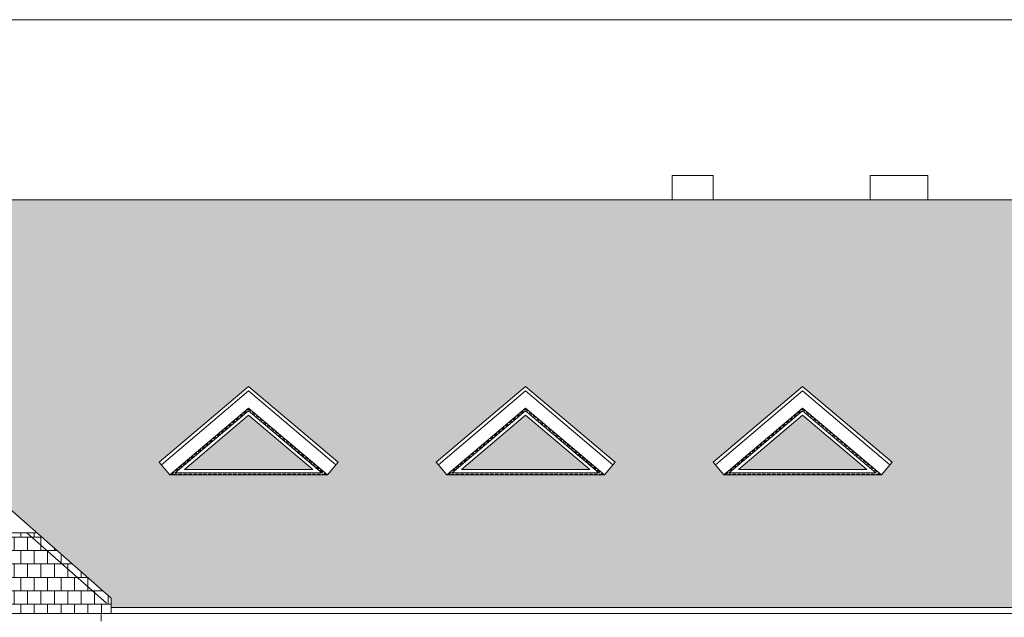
# Model space of a CAD drawing. Header units: millimetres. Extents: x 23192 to 177760, y -399809 to -79279.
# Tile 51 of 256: x 79165 to 80655, y -237642 to -236738. Entities that reach past the tile are written whole.
import ezdxf

# ---------------------------------------------------------------- set-up
doc = ezdxf.new("R2010")
doc.units = ezdxf.units.MM
doc.linetypes.add('CARKOVANA', pattern=[7.5, 5, -2.5])
for name, color, linetype, lineweight in [('! opisy okien elewacja', 7, 'Continuous', 0), ('!! 0_ Istn-okna', 6, 'Continuous', 13), ('!! 0_ WIDOK ELEWACJA', 4, 'Continuous', 0), ('!! 0_Istn-drzwi', 1, 'Continuous', 13), ('!! 1_Hatch dach', 252, 'Continuous', 5), ('!! 2_NOWE OKNA WIDOk - remont', 140, 'Continuous', 5)]:
    doc.layers.add(name, color=color, linetype=linetype, lineweight=lineweight)

# ---------------------------------------------------------------- blocks, each defined once
blk = doc.blocks.new('OKNO TRÓJKĄTNE')
at = {"layer": '!! 1_Hatch dach', "true_color": 0x575757}
h = blk.add_hatch(dxfattribs=at)
h.set_pattern_fill('DOTS', color=251, angle=360)
h.set_pattern_definition([(0, (0, -1172.6692), (0.79375, 1.5875), [0, -1.5875])])
h.paths.add_polyline_path([(80252.6, -237418.3), (80349.9, -237336), (80447.2, -237418.3)])
at = {"layer": '!! 0_ Istn-okna', "linetype": 'CARKOVANA', "lineweight": 5}
blk.add_lwpolyline([(80233.5, -237425.3), (80349.9, -237326.9), (80466.3, -237425.3)], close=True, dxfattribs=at)
at = {"layer": '!! 0_ Istn-okna'}
for points in [[(80238.9, -237423.3), (80349.9, -237329.5), (80460.9, -237423.3)], [(80252.6, -237418.3), (80349.9, -237336), (80447.2, -237418.3)]]:
    blk.add_lwpolyline(points, close=True, dxfattribs=at)

msp = doc.modelspace()

# ---------------------------------------------------------------- hatches: boundary and pattern name
at = {"layer": '!! 1_Hatch dach', "true_color": 0x990000}
h = msp.add_hatch(dxfattribs=at)
h.set_pattern_fill('AR-B88', color=14, scale=0.1, angle=180)
h.paths.add_polyline_path([(79303.25991, -237613.0165), (79303.25991, -237627.22212), (82067.25991, -237627.22212), (82067.25991, -237010.26576), (75781.25991, -237010.26576), (75781.25991, -237627.22212), (77951.25991, -237627.22212), (77951.25991, -237891.63335), (78244.25991, -237891.63335), (78244.25991, -237647.85452), (78174.25991, -237647.85452), (78174.25991, -237635.86593), (78159.25991, -237635.86593), (78159.25991, -237613.0165), (78731.25991, -237109.6565)])
h.paths.add_polyline_path([(79511.5687, -237292.80212), (79646.87991, -237407.24742), (79630.73536, -237426.33547), (79392.40203, -237426.33547), (79376.25749, -237407.24742)], flags=16)
h.paths.add_polyline_path([(79511.5687, -237325.54511), (79630.73536, -237426.33547), (79392.40203, -237426.33547)], flags=0)
h.paths.add_polyline_path([(79511.5687, -237329.47427), (79622.54287, -237423.33547), (79400.59453, -237423.33547)], flags=0)
h.paths.add_polyline_path([(79795.42415, -237407.24742), (79930.73536, -237292.80212), (80066.04658, -237407.24742), (80049.90203, -237426.33547), (79811.5687, -237426.33547)], flags=16)
h.paths.add_polyline_path([(79811.5687, -237426.33547), (79930.73536, -237325.54511), (80049.90203, -237426.33547)], flags=0)
h.paths.add_polyline_path([(79819.7612, -237423.33547), (79930.73536, -237329.47427), (80041.70953, -237423.33547)], flags=0)
h.paths.add_polyline_path([(80214.59082, -237407.24742), (80349.90203, -237292.80212), (80485.21324, -237407.24742), (80469.0687, -237426.33547), (80230.73536, -237426.33547)], flags=16)
h.paths.add_polyline_path([(80230.73536, -237426.33547), (80349.90203, -237325.54511), (80469.0687, -237426.33547)], flags=0)
h.paths.add_polyline_path([(80238.92786, -237423.33547), (80349.90203, -237329.47427), (80460.8762, -237423.33547)], flags=0)
h.paths.add_polyline_path([(78086.26233, -237407.24742), (78070.11779, -237426.33547), (77831.78445, -237426.33547), (77815.63991, -237407.24742), (77950.95112, -237292.80212)], flags=16)
h.paths.add_polyline_path([(78070.11779, -237426.33547), (77831.78445, -237426.33547), (77950.95112, -237325.54511)], flags=0)
h.paths.add_polyline_path([(78061.92529, -237423.33547), (77839.97695, -237423.33547), (77950.95112, -237329.47427)], flags=0)
h.paths.add_polyline_path([(80790.64743, -237407.24742), (80925.95864, -237292.80212), (81061.26985, -237407.24742), (81045.1253, -237426.33547), (81035.1253, -237426.33547), (81035.1253, -237565.70631), (80816.79197, -237565.70631), (80816.79197, -237426.33547), (80806.79197, -237426.33547)], flags=16)
h.paths.add_polyline_path([(80840.95864, -237436.70631), (81010.95864, -237436.70631), (81010.95864, -237555.70631), (80840.95864, -237555.70631)], flags=0)
h.paths.add_polyline_path([(80847.95864, -237443.70631), (80923.45864, -237443.70631), (80923.45864, -237548.70631), (80847.95864, -237548.70631)], flags=0)
h.paths.add_polyline_path([(80849.95864, -237445.16588), (80850.69918, -237445.70631), (80884.98959, -237445.70631), (80885.70864, -237443.70631), (80886.42769, -237445.70631), (80921.26817, -237445.70631), (80921.26817, -237542.61361), (80922.73959, -237546.70631), (80850.80561, -237546.70631), (80847.95864, -237548.70631), (80849.95864, -237543.1434)], flags=0)
h.paths.add_polyline_path([(77667.09567, -237407.24742), (77650.95112, -237426.33547), (77412.61779, -237426.33547), (77396.47324, -237407.24742), (77531.78445, -237292.80212)], flags=16)
h.paths.add_polyline_path([(80928.45864, -237443.70631), (81003.95864, -237443.70631), (81003.95864, -237548.70631), (80928.45864, -237548.70631)], flags=0)
h.paths.add_polyline_path([(80930.64911, -237445.70631), (80965.48959, -237445.70631), (80966.20864, -237443.70631), (80966.92769, -237445.70631), (81001.21809, -237445.70631), (81001.95864, -237445.16588), (81001.95864, -237543.1434), (81003.95864, -237548.70631), (81001.11167, -237546.70631), (80929.17769, -237546.70631), (80930.64911, -237542.61361)], flags=0)
h.paths.add_polyline_path([(77650.95112, -237426.33547), (77412.61779, -237426.33547), (77531.78445, -237325.54511)], flags=0)
h.paths.add_polyline_path([(77642.75862, -237423.33547), (77420.81029, -237423.33547), (77531.78445, -237329.47427)], flags=0)
h.paths.add_polyline_path([(81090.64743, -237407.24742), (81225.95864, -237292.80212), (81361.26985, -237407.24742), (81345.1253, -237426.33547), (81335.1253, -237426.33547), (81335.1253, -237565.70631), (81116.79197, -237565.70631), (81116.79197, -237426.33547), (81106.79197, -237426.33547)], flags=16)
h.paths.add_polyline_path([(81140.95864, -237436.70631), (81310.95864, -237436.70631), (81310.95864, -237555.70631), (81140.95864, -237555.70631)], flags=0)
h.paths.add_polyline_path([(81147.95864, -237443.70631), (81223.45864, -237443.70631), (81223.45864, -237548.70631), (81147.95864, -237548.70631)], flags=0)
h.paths.add_polyline_path([(81149.95864, -237445.16588), (81150.69918, -237445.70631), (81184.98959, -237445.70631), (81185.70864, -237443.70631), (81186.42769, -237445.70631), (81221.26817, -237445.70631), (81221.26817, -237542.61361), (81222.73959, -237546.70631), (81150.80561, -237546.70631), (81147.95864, -237548.70631), (81149.95864, -237543.1434)], flags=0)
h.paths.add_polyline_path([(81228.45864, -237443.70631), (81303.95864, -237443.70631), (81303.95864, -237548.70631), (81228.45864, -237548.70631)], flags=0)
h.paths.add_polyline_path([(81230.64911, -237445.70631), (81265.48959, -237445.70631), (81266.20864, -237443.70631), (81266.92769, -237445.70631), (81301.21809, -237445.70631), (81301.95864, -237445.16588), (81301.95864, -237543.1434), (81303.95864, -237548.70631), (81301.11167, -237546.70631), (81229.17769, -237546.70631), (81230.64911, -237542.61361)], flags=0)
h.paths.add_polyline_path([(77247.929, -237407.24742), (77231.78445, -237426.33547), (76993.45112, -237426.33547), (76977.30658, -237407.24742), (77112.61779, -237292.80212)], flags=16)
h.paths.add_polyline_path([(77231.78445, -237426.33547), (76993.45112, -237426.33547), (77112.61779, -237325.54511)], flags=0)
h.paths.add_polyline_path([(77223.59196, -237423.33547), (77001.64362, -237423.33547), (77112.61779, -237329.47427)], flags=0)
h.paths.add_polyline_path([(81390.64743, -237407.24742), (81525.95864, -237292.80212), (81661.26985, -237407.24742), (81645.1253, -237426.33547), (81635.1253, -237426.33547), (81635.1253, -237565.70631), (81416.79197, -237565.70631), (81416.79197, -237426.33547), (81406.79197, -237426.33547)], flags=16)
h.paths.add_polyline_path([(81440.95864, -237436.70631), (81610.95864, -237436.70631), (81610.95864, -237555.70631), (81440.95864, -237555.70631)], flags=0)
h.paths.add_polyline_path([(81447.95864, -237443.70631), (81523.45864, -237443.70631), (81523.45864, -237548.70631), (81447.95864, -237548.70631)], flags=0)
h.paths.add_polyline_path([(81449.95864, -237445.16588), (81450.69918, -237445.70631), (81484.98959, -237445.70631), (81485.70864, -237443.70631), (81486.42769, -237445.70631), (81521.26817, -237445.70631), (81521.26817, -237542.61361), (81522.73959, -237546.70631), (81450.80561, -237546.70631), (81447.95864, -237548.70631), (81449.95864, -237543.1434)], flags=0)
h.paths.add_polyline_path([(81528.45864, -237443.70631), (81603.95864, -237443.70631), (81603.95864, -237548.70631), (81528.45864, -237548.70631)], flags=0)
h.paths.add_polyline_path([(81530.64911, -237445.70631), (81565.48959, -237445.70631), (81566.20864, -237443.70631), (81566.92769, -237445.70631), (81601.21809, -237445.70631), (81601.95864, -237445.16588), (81601.95864, -237543.1434), (81603.95864, -237548.70631), (81601.11167, -237546.70631), (81529.17769, -237546.70631), (81530.64911, -237542.61361)], flags=0)
h.paths.add_polyline_path([(81699.9487, -237407.24742), (81835.25991, -237292.80212), (81970.57112, -237407.24742), (81954.42658, -237426.33547), (81944.42658, -237426.33547), (81944.42658, -237565.70631), (81726.09324, -237565.70631), (81726.09324, -237426.33547), (81716.09324, -237426.33547)], flags=16)
h.paths.add_polyline_path([(81750.25991, -237436.70631), (81920.25991, -237436.70631), (81920.25991, -237555.70631), (81750.25991, -237555.70631)], flags=0)
h.paths.add_polyline_path([(81757.25991, -237443.70631), (81832.75991, -237443.70631), (81832.75991, -237548.70631), (81757.25991, -237548.70631)], flags=0)
h.paths.add_polyline_path([(81759.25991, -237445.16588), (81760.00045, -237445.70631), (81794.29086, -237445.70631), (81795.00991, -237443.70631), (81795.72896, -237445.70631), (81830.56944, -237445.70631), (81830.56944, -237542.61361), (81832.04086, -237546.70631), (81760.10688, -237546.70631), (81757.25991, -237548.70631), (81759.25991, -237543.1434)], flags=0)
h.paths.add_polyline_path([(81837.75991, -237443.70631), (81913.25991, -237443.70631), (81913.25991, -237548.70631), (81837.75991, -237548.70631)], flags=0)
h.paths.add_polyline_path([(81839.95038, -237445.70631), (81874.79086, -237445.70631), (81875.50991, -237443.70631), (81876.22896, -237445.70631), (81910.51937, -237445.70631), (81911.25991, -237445.16588), (81911.25991, -237543.1434), (81913.25991, -237548.70631), (81910.41294, -237546.70631), (81838.47896, -237546.70631), (81839.95038, -237542.61361)], flags=0)
h.paths.add_polyline_path([(81829.08766, -237545.54668), (81881.11147, -237545.54668), (81881.11147, -237538.04668), (81829.08766, -237538.04668)], flags=8)
h.paths.add_polyline_path([(81519.78639, -237545.54668), (81571.8102, -237545.54668), (81571.8102, -237538.04668), (81519.78639, -237538.04668)], flags=8)
h.paths.add_polyline_path([(81219.78639, -237545.54668), (81271.8102, -237545.54668), (81271.8102, -237538.04668), (81219.78639, -237538.04668)], flags=8)
h.paths.add_polyline_path([(80919.78639, -237545.54668), (80971.8102, -237545.54668), (80971.8102, -237538.04668), (80919.78639, -237538.04668)], flags=8)
h = msp.add_hatch(dxfattribs=at)
h.set_pattern_fill('AR-B88', color=14, scale=0.1, angle=180)
h.paths.add_polyline_path([(78159.25991, -237626.33716), (78159.25991, -237635.86593), (78174.25991, -237635.86593), (79303.25991, -237635.86593), (79303.25991, -237613.0165), (79191.04315, -237514.26576), (78286.61378, -237514.26576)])

# ---------------------------------------------------------------- linework, layer by layer
at = {"layer": '! opisy okien elewacja'}
for points in [[(82687.95751, -238865.24478), (75348.20682, -238865.24478), (75348.20682, -236737.82104), (82687.95751, -236737.82104)], [(82067.25991, -237010.26576), (75781.25991, -237010.26576), (75781.25991, -237627.22212), (77951.25991, -237627.22212), (77951.25991, -237891.63335), (78244.25991, -237891.63335), (78244.25991, -237647.85452), (78174.25991, -237647.85452), (78174.25991, -237635.86593), (78159.25991, -237635.86593), (78159.25991, -237613.0165), (78731.25991, -237109.6565), (79303.25991, -237613.0165), (79303.25991, -237627.22212), (82067.25991, -237627.22212)]]:
    msp.add_lwpolyline(points, close=True, dxfattribs=at)
for points in [[(79630.73536, -237426.33547), (79392.40203, -237426.33547)], [(80049.90203, -237426.33547), (79811.5687, -237426.33547)], [(80469.0687, -237426.33547), (80230.73536, -237426.33547)]]:
    msp.add_lwpolyline(points, dxfattribs=at)
at = {"layer": '!! 0_ WIDOK ELEWACJA'}
for p, q in [((79376.25749, -237407.24742), (79511.5687, -237292.80212)), ((79511.5687, -237292.80212), (79646.87991, -237407.24742)), ((79795.42415, -237407.24742), (79930.73536, -237292.80212)), ((79930.73536, -237292.80212), (80066.04658, -237407.24742)), ((80214.59082, -237407.24742), (80349.90203, -237292.80212)), ((80349.90203, -237292.80212), (80485.21324, -237407.24742)), ((79379.4864, -237411.06503), (79511.5687, -237299.35071)), ((79511.5687, -237299.35071), (79643.651, -237411.06503)), ((79798.65306, -237411.06503), (79930.73536, -237299.35071)), ((79930.73536, -237299.35071), (80062.81767, -237411.06503)), ((80217.81973, -237411.06503), (80349.90203, -237299.35071)), ((80349.90203, -237299.35071), (80481.98433, -237411.06503)), ((79392.40203, -237426.33547), (79511.5687, -237325.54511)), ((79511.5687, -237325.54511), (79630.73536, -237426.33547)), ((79811.5687, -237426.33547), (79930.73536, -237325.54511)), ((79930.73536, -237325.54511), (80049.90203, -237426.33547)), ((80230.73536, -237426.33547), (80349.90203, -237325.54511)), ((80349.90203, -237325.54511), (80469.0687, -237426.33547))]:
    msp.add_line(p, q, dxfattribs=at)
for points in [[(80152.25991, -236973.26576), (80214.25991, -236973.26576), (80214.25991, -237010.26576), (80152.25991, -237010.26576)], [(80452.25991, -236973.26576), (80539.25991, -236973.26576), (80539.25991, -237010.26576), (80452.25991, -237010.26576)], [(79511.5687, -237325.54511), (79630.73536, -237426.33547), (79392.40203, -237426.33547)], [(79511.5687, -237329.47427), (79622.54287, -237423.33547), (79400.59453, -237423.33547)], [(79930.73536, -237325.54511), (80049.90203, -237426.33547), (79811.5687, -237426.33547)], [(79930.73536, -237329.47427), (80041.70953, -237423.33547), (79819.7612, -237423.33547)], [(80349.90203, -237325.54511), (80469.0687, -237426.33547), (80230.73536, -237426.33547)], [(80349.90203, -237329.47427), (80460.8762, -237423.33547), (80238.92786, -237423.33547)]]:
    msp.add_lwpolyline(points, close=True, dxfattribs=at)
for points in [[(82077.25991, -237010.26576), (75771.25991, -237010.26576)], [(78731.25991, -237109.6565), (79303.25991, -237613.0165)], [(78271.47667, -237514.26576), (79191.04315, -237514.26576)], [(79175.90604, -237514.26576), (79296.65363, -237620.52364)], [(79303.25991, -237613.0165), (79303.25991, -237635.86593), (79288.25991, -237635.86593)], [(78174.25991, -237635.86593), (79303.25991, -237635.86593)], [(82077.25991, -237635.86593), (79288.25991, -237635.86593)], [(79288.25991, -237635.86593), (79288.25991, -237647.85452)], [(82077.25991, -237627.22212), (79303.25991, -237627.22212)]]:
    msp.add_lwpolyline(points, dxfattribs=at)
at = {"layer": '!! 0_Istn-drzwi'}
for points in [[(79392.40203, -237426.33547), (79376.25749, -237407.24742)], [(79630.73536, -237426.33547), (79646.87991, -237407.24742)], [(79811.5687, -237426.33547), (79795.42415, -237407.24742)], [(80049.90203, -237426.33547), (80066.04658, -237407.24742)], [(80230.73536, -237426.33547), (80214.59082, -237407.24742)], [(80469.0687, -237426.33547), (80485.21324, -237407.24742)]]:
    msp.add_lwpolyline(points, dxfattribs=at)

# ---------------------------------------------------------------- block references
at = {"layer": '!! 0_ Istn-okna'}
for p in [(-838.33333, 0), (-419.16667, 0)]:
    msp.add_blockref('OKNO TRÓJKĄTNE', p, dxfattribs=at)
at = {"layer": '!! 2_NOWE OKNA WIDOk - remont'}
msp.add_blockref('OKNO TRÓJKĄTNE', (0, 0), dxfattribs=at)

doc.saveas('drawing.dxf')
